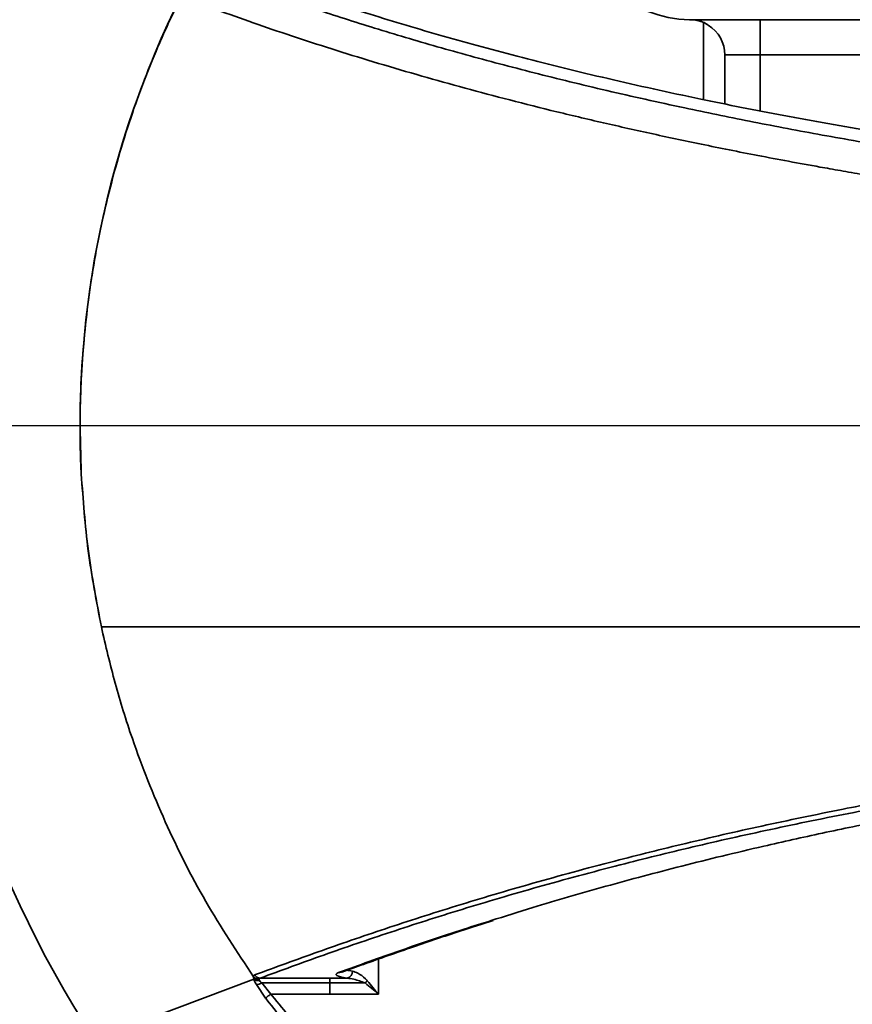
# Model space of a CAD drawing. Header units: millimetres. Extents: x -8713 to 3261, y -18743 to -8704.
# Tile 10 of 154: x -4417 to -4300, y -15476 to -15337. Entities that reach past the tile are written whole.
import ezdxf

# ---------------------------------------------------------------- set-up
doc = ezdxf.new("R2010")
doc.units = ezdxf.units.MM
doc.header["$LTSCALE"] = 10
doc.linetypes.add('CENTER', pattern=[50.8, 31.75, -6.35, 6.35, -6.35])
doc.layers.add('细实线层', color=7, linetype='Continuous')

# ---------------------------------------------------------------- blocks, each defined once
blk = doc.blocks.new('*U165')
at = {"color": 0, "linetype": 'CENTER', "transparency": 16777216}
blk.add_line((-238.99, 0), (-12.3, 0), dxfattribs=at)

msp = doc.modelspace()

# ---------------------------------------------------------------- linework, layer by layer
at = {"color": 4}
msp.add_circle((-4272.58, -15394.48), 643.69, dxfattribs=at)
at = {"layer": '细实线层', "linetype": 'Continuous', "lineweight": 35}
for p, q in [((-4322.58, -15336.98), (-4222.58, -15336.98)), ((-4320.58, -15348.31), (-4320.58, -15337.39)), ((-4312.58, -15336.98), (-4312.58, -15341.98)), ((-4312.58, -15341.98), (-4317.58, -15341.98)), ((-4317.58, -15348.9), (-4317.58, -15341.98)), ((-4232.58, -15341.98), (-4312.58, -15341.98)), ((-4312.58, -15341.98), (-4312.58, -15349.89)), ((-4366.65, -15470.04), (-4366.65, -15475)), ((-4406.93, -15481.38), (-4384.3, -15472.87)), ((-4384.3, -15472.87), (-4384.34, -15472.57)), ((-4384.3, -15472.87), (-4384.3, -15472.87)), ((-4383.42, -15472.74), (-4373.56, -15472.74)), ((-4373.56, -15472.74), (-4371.07, -15472.74)), ((-4382.64, -15475.58), (-4383.95, -15473.65)), ((-4373.56, -15473.42), (-4383.19, -15473.42)), ((-4383.19, -15473.42), (-4381.9, -15475)), ((-4368.54, -15473.42), (-4373.56, -15473.42)), ((-4373.56, -15475), (-4381.9, -15475)), ((-4366.65, -15475), (-4373.56, -15475))]:
    msp.add_line(p, q, dxfattribs=at)
at = {"layer": '细实线层', "linetype": 'Continuous', "lineweight": 35, "flags": 128}
for points in [[(-4372.29, -15471.94), (-4372.1, -15471.93), (-4371.95, -15471.89)], [(-4371.95, -15471.89), (-4371.92, -15471.88), (-4371.86, -15471.85)]]:
    msp.add_lwpolyline(points, dxfattribs=at)
at = {"layer": '细实线层', "linetype": 'Continuous', "lineweight": 35}
for centre, radius, start, end in [((-4272.58, -15394.48), 160, 151.9076, 212.8945), ((-4322.58, -15321.98), 15, 180, 270), ((-4272.58, -15394.48), 136.34, 153.5274, 182.8696), ((-4322.58, -15341.98), 5, 0, 57.9608), ((-4371.33, -15471.78), 1, 285.2983, 1.4594), ((-4383.36, -15471.76), 0.983, 212.3641, 266.5571), ((-4371.42, -15470.22), 4.3, 312.0175, 317.975), ((-4384.04, -15472.01), 1.65, 273.2246, 301.1642)]:
    msp.add_arc(centre, radius, start, end, dxfattribs=at)
for centre, major_axis, ratio, start_param in [((-4366.65, -15471.22), (5, 0), 0.157983, 3.621394), ((-4366.65, -15472.21), (6, 0), 0.131652, 2.796685)]:
    msp.add_ellipse(centre, major_axis=major_axis, ratio=ratio, start_param=start_param, end_param=3.883946, dxfattribs=at)
for points, knots in [([(-4388.64, -15329.06), (-4384.99, -15330.39), (-4378.42, -15332.8), (-4367.95, -15336.21), (-4357.6, -15339.32), (-4346.41, -15342.36), (-4334.3, -15345.34), (-4321.91, -15348.08), (-4309.34, -15350.58), (-4296.69, -15352.84), (-4284.13, -15354.85), (-4271.84, -15356.62), (-4260.01, -15358.15), (-4247.54, -15359.61), (-4234.91, -15360.92), (-4223.35, -15362), (-4216, -15362.59), (-4212.88, -15362.84)], [0, 0, 0, 0, 0.101173, 0.182437, 0.263792, 0.345138, 0.426418, 0.507618, 0.575245, 0.642905, 0.710509, 0.76281, 0.815186, 0.867539, 0.919811, 0.966066, 1, 1, 1, 1]), ([(-4213.52, -15364.75), (-4214.71, -15364.65), (-4219.16, -15364.29), (-4226.6, -15363.62), (-4237.19, -15362.59), (-4248.67, -15361.35), (-4260.86, -15359.88), (-4272.45, -15358.34), (-4283.59, -15356.71), (-4294.26, -15355), (-4304.49, -15353.21), (-4314.16, -15351.37), (-4324.18, -15349.31), (-4334.4, -15347.03), (-4344.7, -15344.51), (-4354.37, -15341.95), (-4363.47, -15339.33), (-4372.04, -15336.67), (-4381.45, -15333.55), (-4387.57, -15331.28), (-4391.23, -15329.93)], [0, 0, 0, 0, 0.012692, 0.047591, 0.08249, 0.132973, 0.183531, 0.234108, 0.284616, 0.337041, 0.389508, 0.44199, 0.494432, 0.561593, 0.628782, 0.695955, 0.763742, 0.831544, 0.899338, 1, 1, 1, 1]), ([(-4408.75, -15401.31), (-4408.83, -15398.72), (-4409.01, -15393.54), (-4408.65, -15384.59), (-4407.59, -15374.52), (-4405.45, -15363.32), (-4402.35, -15352.24), (-4398.7, -15342.31), (-4395.83, -15336.26), (-4394.62, -15333.7)], [0, 0, 0, 0, 0.1112461, 0.2228628, 0.3844544, 0.5460478, 0.7122233, 0.8783966, 1, 1, 1, 1]), ([(-4215.12, -15368.96), (-4215.72, -15368.91), (-4217.17, -15368.79), (-4219.46, -15368.6), (-4221.98, -15368.39), (-4224.52, -15368.17), (-4227.07, -15367.94), (-4229.64, -15367.7), (-4233.44, -15367.35), (-4238.65, -15366.84), (-4245.38, -15366.13), (-4251.68, -15365.43), (-4257.45, -15364.76), (-4262.41, -15364.15), (-4265.87, -15363.7), (-4267.84, -15363.45), (-4268.46, -15363.36), (-4269.09, -15363.28), (-4269.72, -15363.2), (-4270.35, -15363.11), (-4270.99, -15363.02), (-4271.8, -15362.91), (-4272.92, -15362.76), (-4274.48, -15362.55), (-4276.68, -15362.24), (-4279.62, -15361.82), (-4283.32, -15361.27), (-4286.56, -15360.77), (-4289.02, -15360.39), (-4290.51, -15360.15), (-4291.86, -15359.93), (-4293.17, -15359.72), (-4294.63, -15359.48), (-4296.24, -15359.21), (-4297.97, -15358.92), (-4299.62, -15358.64), (-4301.19, -15358.36), (-4302.67, -15358.1), (-4306.64, -15357.4), (-4312.83, -15356.25), (-4320.83, -15354.65), (-4328.25, -15353.07), (-4335.36, -15351.47), (-4342.24, -15349.83), (-4348.88, -15348.15), (-4355.21, -15346.46), (-4363.52, -15344.13), (-4373.43, -15341.12), (-4384.53, -15337.44), (-4391.26, -15334.95), (-4394.62, -15333.7)], [0, 0, 0, 0, 0.006439, 0.01545, 0.024574, 0.03381, 0.043161, 0.052626, 0.062209, 0.085701, 0.111746, 0.140377, 0.160714, 0.182213, 0.202108, 0.204781, 0.207471, 0.210176, 0.212898, 0.215635, 0.218389, 0.221342, 0.226237, 0.23308, 0.241878, 0.255693, 0.272626, 0.292707, 0.300899, 0.307526, 0.314002, 0.320328, 0.326502, 0.335408, 0.343976, 0.352203, 0.360088, 0.36763, 0.374826, 0.421061, 0.465293, 0.50745, 0.549683, 0.593938, 0.637721, 0.680988, 0.724611, 0.816487, 0.908416, 1, 1, 1, 1]), ([(-4321.75, -15337.04), (-4321.57, -15337.07), (-4321.2, -15337.14), (-4320.68, -15337.32), (-4320.29, -15337.52), (-4320, -15337.7), (-4319.92, -15337.75)], [0, 0, 0, 0, 0.236531, 0.468617, 0.847433, 1, 1, 1, 1]), ([(-4321.75, -15337.04), (-4321.59, -15337.06), (-4321.29, -15337.11), (-4320.86, -15337.24), (-4320.49, -15337.4), (-4320.15, -15337.59), (-4320.01, -15337.68), (-4319.92, -15337.74)], [0, 0, 0, 0, 0.184657, 0.342052, 0.500247, 0.686394, 1, 1, 1, 1]), ([(-4405.89, -15422.98), (-4406.58, -15419.41), (-4407.97, -15412.24), (-4408.49, -15404.96), (-4408.75, -15401.31)], [0, 0, 0, 0, 0.4983758, 1, 1, 1, 1]), ([(-4384.34, -15472.57), (-4386.67, -15469.04), (-4391.32, -15461.99), (-4397.02, -15450.65), (-4401.15, -15440.24), (-4404.05, -15430.98), (-4405.29, -15425.65), (-4405.91, -15422.98)], [0, 0, 0, 0, 0.232719, 0.465438, 0.698157, 0.849078, 1, 1, 1, 1]), ([(-4405.91, -15422.98), (-4402.54, -15422.98), (-4395.79, -15422.98), (-4385.08, -15422.98), (-4373.82, -15422.98), (-4361.89, -15422.98), (-4350.17, -15422.98), (-4338.8, -15422.98), (-4327.89, -15422.98), (-4316.38, -15422.98), (-4304.93, -15422.98), (-4293.62, -15422.98), (-4282.54, -15422.98), (-4270.94, -15422.98), (-4258.78, -15422.98), (-4245.95, -15422.98), (-4232.29, -15422.98), (-4222.54, -15422.98), (-4217.24, -15422.98), (-4216.93, -15422.98)], [0, 0, 0, 0, 0.079262, 0.15857, 0.237871, 0.317136, 0.396361, 0.457449, 0.518575, 0.579686, 0.640753, 0.691104, 0.741536, 0.791973, 0.842362, 0.892677, 0.944641, 0.996778, 1, 1, 1, 1]), ([(-4384.19, -15472.29), (-4381.22, -15471.19), (-4375.27, -15469), (-4365.77, -15465.73), (-4355.7, -15462.49), (-4344.91, -15459.29), (-4334.05, -15456.34), (-4323.21, -15453.64), (-4312.46, -15451.18), (-4301.84, -15448.97), (-4291.48, -15447), (-4281.54, -15445.25), (-4271.02, -15443.57), (-4260.25, -15442.01), (-4249.24, -15440.56), (-4238.04, -15439.24), (-4227.19, -15438.08), (-4219.84, -15437.41), (-4216.61, -15437.11)], [0, 0, 0, 0, 0.083265, 0.16658, 0.249884, 0.333144, 0.416362, 0.483541, 0.550739, 0.617901, 0.66929, 0.720728, 0.772148, 0.823512, 0.870046, 0.9167, 0.963371, 1, 1, 1, 1]), ([(-4216.58, -15438.04), (-4219.63, -15438.31), (-4226.79, -15438.95), (-4237.43, -15440.06), (-4248.6, -15441.34), (-4259.49, -15442.74), (-4270.08, -15444.25), (-4280.38, -15445.86), (-4290.12, -15447.53), (-4300.46, -15449.46), (-4311.22, -15451.66), (-4322.22, -15454.14), (-4333.22, -15456.86), (-4344.14, -15459.81), (-4354.93, -15462.99), (-4365, -15466.21), (-4374.5, -15469.46), (-4380.45, -15471.65), (-4383.42, -15472.74)], [0, 0, 0, 0, 0.034668, 0.081342, 0.128, 0.174537, 0.224859, 0.275233, 0.325624, 0.375969, 0.444759, 0.513587, 0.582396, 0.665862, 0.74937, 0.832923, 0.916487, 1, 1, 1, 1]), ([(-4350.7, -15464.59), (-4348.75, -15463.97), (-4343.6, -15462.34), (-4334.64, -15459.75), (-4323.8, -15456.85), (-4313.48, -15454.34), (-4303.83, -15452.19), (-4295.06, -15450.37), (-4285.66, -15448.58), (-4275.56, -15446.81), (-4264.68, -15445.08), (-4253.02, -15443.41), (-4240.48, -15441.82), (-4228.33, -15440.44), (-4220.05, -15439.67), (-4216.55, -15439.34)], [0, 0, 0, 0, 0.064469, 0.170406, 0.273021, 0.375629, 0.44455, 0.513487, 0.582398, 0.654226, 0.726089, 0.797896, 0.871826, 0.945826, 1, 1, 1, 1]), ([(-4372.29, -15471.94), (-4369.43, -15470.91), (-4363.7, -15468.85), (-4356.5, -15466.4), (-4351.97, -15464.99), (-4350.7, -15464.59)], [0, 0, 0, 0, 0.418013, 0.836016, 1, 1, 1, 1]), ([(-4371.83, -15471.9), (-4370.81, -15471.52), (-4367.51, -15470.32), (-4361.96, -15468.38), (-4355.85, -15466.3), (-4351.97, -15465.06), (-4350.38, -15464.55)], [0, 0, 0, 0, 0.1504459, 0.4881306, 0.7906366, 1, 1, 1, 1]), ([(-4370.33, -15471.75), (-4370.08, -15471.83), (-4369.49, -15472.03), (-4368.72, -15472.57), (-4368.32, -15473.01), (-4368.23, -15473.1)], [0, 0, 0, 0, 0.364992, 0.8606376, 1, 1, 1, 1]), ([(-4384.34, -15472.57), (-4384.34, -15472.52), (-4384.33, -15472.38), (-4384.24, -15472.32), (-4384.19, -15472.29)], [0, 0, 0, 0, 0.364154, 1, 1, 1, 1]), ([(-4383.95, -15473.65), (-4384.05, -15473.48), (-4384.2, -15473.2), (-4384.27, -15472.96), (-4384.3, -15472.87)], [0, 0, 0, 0, 0.632344, 1, 1, 1, 1]), ([(-4384.3, -15472.87), (-4384.25, -15472.91), (-4384.14, -15472.99), (-4383.95, -15473.06), (-4383.73, -15473.09), (-4383.58, -15473.08), (-4383.5, -15473.08)], [0, 0, 0, 0, 0.248186, 0.4974276, 0.7479606, 1, 1, 1, 1]), ([(-4383.42, -15472.74), (-4383.46, -15472.75), (-4383.53, -15472.77), (-4383.57, -15472.84), (-4383.57, -15472.88), (-4383.57, -15472.88)], [0, 0, 0, 0, 0.463809, 0.931385, 1, 1, 1, 1]), ([(-4383.57, -15472.88), (-4383.57, -15472.92), (-4383.56, -15472.98), (-4383.52, -15473.05), (-4383.5, -15473.08)], [0, 0, 0, 0, 0.584423, 1, 1, 1, 1]), ([(-4383.5, -15473.08), (-4383.44, -15473.16), (-4383.35, -15473.27), (-4383.23, -15473.38), (-4383.19, -15473.42)], [0, 0, 0, 0, 0.679649, 1, 1, 1, 1]), ([(-4371.99, -15471.9), (-4372, -15471.91), (-4372.01, -15471.92), (-4371.98, -15471.9), (-4371.95, -15471.89)], [0, 0, 0, 0, 0.213445, 1, 1, 1, 1]), ([(-4368.54, -15473.42), (-4369.07, -15473.22), (-4369.93, -15472.89), (-4370.76, -15472.78), (-4371.07, -15472.74)], [0, 0, 0, 0, 0.622766, 1, 1, 1, 1]), ([(-4368.23, -15473.1), (-4367.7, -15473.73), (-4367.18, -15474.36), (-4366.65, -15474.99), (-4366.65, -15475)], [0, 0, 0, 0, 0.993752, 1, 1, 1, 1]), ([(-4373.56, -15475), (-4373.56, -15474.62), (-4373.56, -15474.08), (-4373.56, -15473.57), (-4373.56, -15473.42)], [0, 0, 0, 0, 0.701303, 1, 1, 1, 1]), ([(-4366.65, -15475), (-4366.65, -15475), (-4367.29, -15474.47), (-4367.92, -15473.94), (-4368.54, -15473.42)], [0, 0, 0, 0, 0.006248, 1, 1, 1, 1]), ([(-4215.02, -15524.18), (-4219.21, -15524.12), (-4230.81, -15523.96), (-4249.79, -15522.77), (-4269.78, -15520.79), (-4287.52, -15518.28), (-4303.01, -15515.42), (-4318.32, -15511.73), (-4331.91, -15507.53), (-4343.75, -15503.02), (-4353.87, -15498.32), (-4362.79, -15493.21), (-4370.46, -15487.79), (-4376.89, -15482.22), (-4380.78, -15477.95), (-4382.58, -15475.65), (-4382.64, -15475.58)], [0, 0, 0, 0, 0.0700045, 0.1942204, 0.3183127, 0.4061412, 0.4940853, 0.5819391, 0.6696445, 0.7318524, 0.794113, 0.8562248, 0.9036109, 0.9510868, 0.9983595, 1, 1, 1, 1]), ([(-4381.9, -15475), (-4381.84, -15475.07), (-4380.06, -15477.34), (-4376.22, -15481.56), (-4369.87, -15487.07), (-4362.28, -15492.43), (-4353.44, -15497.52), (-4343.39, -15502.18), (-4331.39, -15506.82), (-4322.59, -15509.38), (-4317.34, -15510.91)], [0, 0, 0, 0, 0.003855, 0.115345, 0.227314, 0.339073, 0.48639, 0.634059, 0.781605, 1, 1, 1, 1])]:
    msp.add_open_spline(points, degree=3, knots=knots, dxfattribs=at)
for points in [[(-4405.91, -15422.98), (-4406.6, -15419.4), (-4407.98, -15412.23), (-4408.49, -15404.95), (-4408.75, -15401.31)], [(-4384.34, -15472.57), (-4384.29, -15472.61), (-4384.19, -15472.71), (-4384, -15472.8), (-4383.79, -15472.87), (-4383.65, -15472.88), (-4383.57, -15472.88)], [(-4373.56, -15472.74), (-4373.56, -15472.76), (-4373.56, -15472.8), (-4373.56, -15472.95), (-4373.56, -15473.16), (-4373.56, -15473.33), (-4373.56, -15473.42)], [(-4381.9, -15475), (-4381.98, -15475.06), (-4382.15, -15475.18), (-4382.36, -15475.35), (-4382.54, -15475.5), (-4382.61, -15475.55), (-4382.64, -15475.58)]]:
    msp.add_open_spline(points, degree=3, dxfattribs=at)

# ---------------------------------------------------------------- block references
at = {"color": 4, "linetype": 'CENTER'}
msp.add_blockref('*U165', (-4272.58, -15394.48), dxfattribs=at)

doc.saveas('drawing.dxf')
